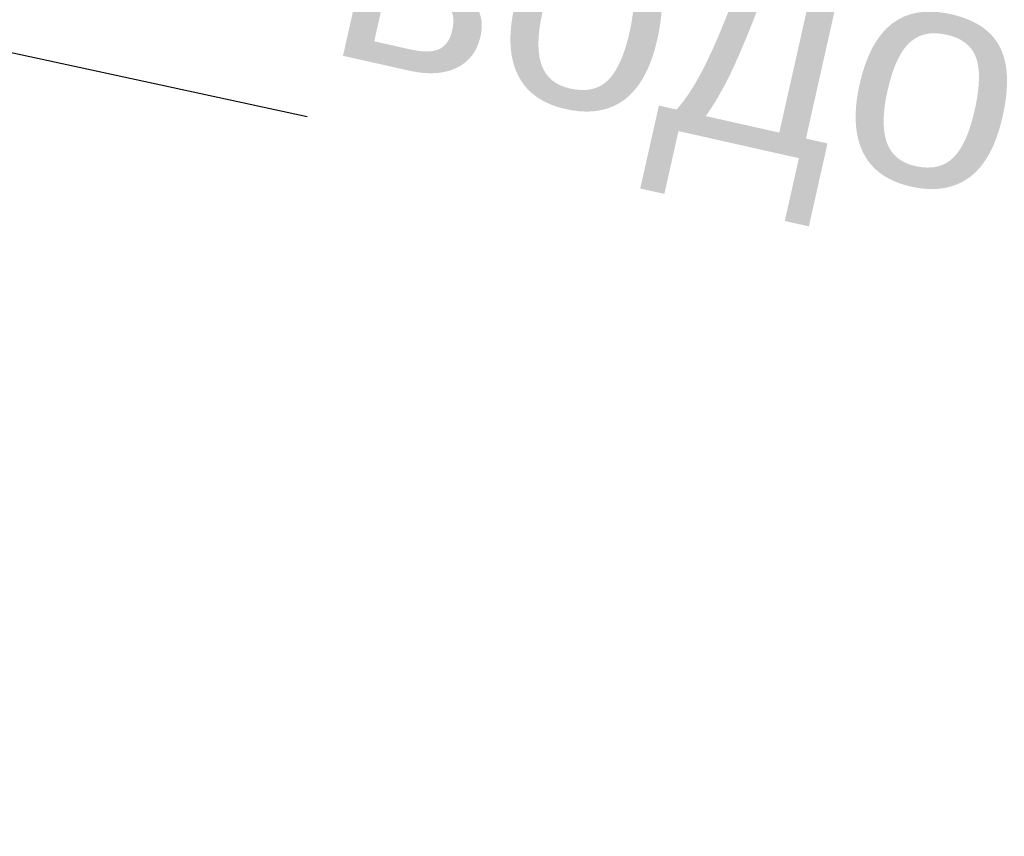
# Model space of a CAD drawing. Header units: millimetres. Extents: x -7213913 to -6999406, y 6129472 to 6470382.
# Tile 233 of 256: x -7181608 to -7180500, y 6178920 to 6179839. Entities that reach past the tile are written whole.
import ezdxf

# ---------------------------------------------------------------- set-up
doc = ezdxf.new("R2010")
doc.units = ezdxf.units.MM
doc.header["$MEASUREMENT"] = 0
doc.layers.add('АР-Чертеж-Размеры.АР_Ном._пера__1', color=7, linetype='Continuous', lineweight=0)
doc.styles.add('РЎР“Р•РќР•Р\xa0Р\x98Р\xa0_РЎРўР\x98Р›Р¬_4', font='arial.ttf')
doc.dimstyles.new('СГЕНЕРИР_СТИЛЬ__8', dxfattribs={"dimtxt": 0.18, "dimasz": 91.2, "dimexe": 0.18, "dimexo": 0.0625, "dimgap": 0, "dimtad": 0, "dimtih": 1, "dimtoh": 1, "dimdec": 4, "dimzin": 0, "dimdsep": 46, "dimcen": 0.09, "dimadec": 0, "dimazin": 0, "dimtfac": 1, "dimtdec": 4, "dimtmove": 0, "dimatfit": 3, "dimldrblk": 'ARROWHEAD_11', "dimfxl": 1, "dimtolj": 1, "dimtzin": 0, "dimarcsym": 0})

# ---------------------------------------------------------------- blocks, each defined once
blk = doc.blocks.new('ARROWHEAD_11')
at = {"color": 0, "linetype": 'Continuous', "lineweight": 0}
blk.add_line((0, 0), (-1, 0), dxfattribs=at)
at = {"color": 0, "linetype": 'Continuous', "lineweight": 0, "const_width": 0.25, "flags": 128}
blk.add_lwpolyline([(-0.125, 0, 1), (0.125, 0, 1)], format="xyb", close=True, dxfattribs=at)

msp = doc.modelspace()

# ---------------------------------------------------------------- texts
at = {"layer": 'АР-Чертеж-Размеры.АР_Ном._пера__1', "color": 7, "linetype": 'Continuous', "lineweight": 0, "insert": (-7181284.2, 6179730), "char_height": 250, "attachment_point": 7, "rotation": 347.3417, "line_spacing_factor": 0.940343, "style": 'РЎР“Р•РќР•Р\xa0Р\x98Р\xa0_РЎРўР\x98Р›Р¬_4'}
msp.add_mtext('\\A1;{\\pqc;\\fArial|b0|i0|c204|p0;\\W1.000000;Воронка\\P\\pqc;\\fArial|b0|i0|c204|p0;\\W1.000000;водосточная \\fArial|b0|i0|c204|p0;\\W1.000000;с кровли}', dxfattribs=at)

# ---------------------------------------------------------------- leaders
at = {"layer": 'АР-Чертеж-Размеры.АР_Ном._пера__1', "color": 7, "linetype": 'Continuous', "lineweight": 0, "annotation_type": 0, "has_hookline": 1, "hookline_direction": 0, "text_width": 3512.8, "horizontal_direction": (0.975694, -0.219136, 0)}
msp.add_leader([(-7183461.2, 6180200.9), (-7181284.2, 6179730)], dimstyle='СГЕНЕРИР_СТИЛЬ__8', dxfattribs=at)

doc.saveas('drawing.dxf')
